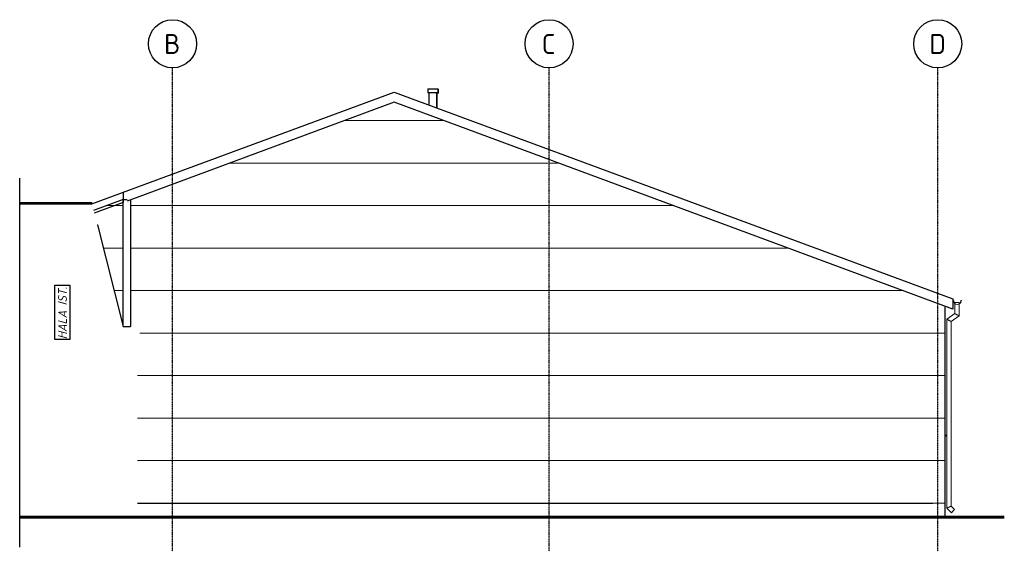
# Model space of a CAD drawing. Header units: millimetres. Extents: x -5260 to 19317, y -1001 to 12256.
import ezdxf

# ---------------------------------------------------------------- set-up
doc = ezdxf.new("R2010")
doc.units = ezdxf.units.MM
doc.linetypes.add('Kreska 4_2', pattern=[6, 4, -2])
doc.linetypes.add('Linia osi', pattern=[14, 6, -3, 2, -3])
for name, color, linetype, lineweight in [('A-DETL-GENF', 92, 'Continuous', 25), ('A-GENM', 13, 'Continuous', 25), ('A-GLAZ', 151, 'Continuous', 25), ('A-ROOF', 132, 'Continuous', 25), ('A-ROOF-OTLN', 132, 'Continuous', 20), ('A-WALL', 113, 'Continuous', 25), ('A-WALL-PATT', 111, 'Continuous', 25), ('C-TOPO', 7, 'Continuous', 25), ('G-ANNO-TEXT', 231, 'Continuous', 20), ('S-GRID', 1, 'Continuous', 20), ('S-GRID-IDEN', 1, 'Continuous', 25)]:
    doc.layers.add(name, color=color, linetype=linetype, lineweight=lineweight)
doc.styles.add('GOST Common', font='GOST_Common.ttf', dxfattribs={"height": 500})
doc.styles.add('GOST Common_I', font='GOST_Common Italic.ttf', dxfattribs={"height": 220})
pattern_1 = [(0, (17745.2, -1920), (0, 1060), [])]

# ---------------------------------------------------------------- blocks, each defined once
blk = doc.blocks.new('1-2 - 240x150-1907368-Elewacja północna')
at = {"layer": 'A-GLAZ'}
for p, q in [((17835, 1907), (17880, 1883)), ((17880, 1866), (17865, 1876))]:
    blk.add_line(p, q, dxfattribs=at)
blk = doc.blocks.new('Rura spustowa- ściana - 110-1924162-Elewacja północna')
at = {"layer": 'A-GENM', "lineweight": 20}
for p, q in [((18080, 5200), (18080, 5185)), ((18080, 5200), (18135, 5200)), ((18080, 5180), (18080, 4929)), ((18135, 5200), (18190, 5200)), ((18190, 5168), (18190, 5200)), ((18190, 4871), (18190, 5164)), ((18080, 4929), (17880, 4789)), ((17880, 4789), (17880, 77)), ((17990, 4731), (18190, 4871)), ((17990, 123), (17990, 4731)), ((17880, 77), (17996, -39)), ((18074, 39), (17990, 123)), ((18074, 39), (18035, 0)), ((18035, 0), (17996, -39))]:
    blk.add_line(p, q, dxfattribs=at)
for points, knots in [([(18135, 4900), (18130, 4902), (18121, 4908), (18110, 4913), (18102, 4917), (18094, 4921), (18087, 4925), (18081, 4928), (18080, 4929), (18080, 4929)], [0, 0, 0, 0, 0.0833333, 0.1666667, 0.2083333, 0.25, 0.3333333, 0.4166667, 0.5, 0.5, 0.5, 0.5]), ([(17935, 4760), (17930, 4763), (17921, 4767), (17910, 4773), (17902, 4777), (17894, 4781), (17887, 4785), (17881, 4788), (17880, 4789), (17880, 4789)], [0, 0, 0, 0, 0.0833333, 0.1666667, 0.2083333, 0.25, 0.3333333, 0.4166667, 0.5, 0.5, 0.5, 0.5]), ([(17990, 4731), (17990, 4731), (17989, 4732), (17983, 4735), (17976, 4739), (17969, 4742), (17963, 4746), (17956, 4749), (17947, 4754), (17940, 4757), (17935, 4760)], [0.5, 0.5, 0.5, 0.5, 0.5833333, 0.6666667, 0.75, 0.7916667, 0.8333333, 0.875, 0.9166667, 1, 1, 1, 1]), ([(18190, 4871), (18190, 4871), (18189, 4872), (18183, 4875), (18176, 4879), (18169, 4883), (18163, 4886), (18156, 4889), (18147, 4894), (18140, 4898), (18135, 4900)], [0.5, 0.5, 0.5, 0.5, 0.5833333, 0.6666667, 0.75, 0.7916667, 0.8333333, 0.875, 0.9166667, 1, 1, 1, 1]), ([(17935, 100), (17930, 98), (17921, 94), (17910, 89), (17902, 86), (17894, 83), (17887, 80), (17881, 78), (17880, 77), (17880, 77)], [0, 0, 0, 0, 0.0833333, 0.1666667, 0.2083333, 0.25, 0.3333333, 0.4166667, 0.5, 0.5, 0.5, 0.5]), ([(17990, 123), (17990, 123), (17989, 122), (17983, 120), (17976, 117), (17969, 114), (17961, 111), (17950, 106), (17940, 102), (17935, 100)], [0.5, 0.5, 0.5, 0.5, 0.5833333, 0.6666667, 0.75, 0.7916667, 0.8333333, 0.9166667, 1, 1, 1, 1])]:
    blk.add_open_spline(points, degree=3, knots=knots, dxfattribs=at)
blk = doc.blocks.new('Wywiewka dachowa - 200-1936921-Elewacja północna')
at = {"layer": 'A-GENM'}
for p, q in [((4932, 10429), (4932, 10426)), ((4954, 10426), (4932, 10426)), ((5192, 10426), (5155, 10426)), ((5162, 10055), (5162, 10426)), ((5186, 10526), (5192, 10526)), ((5192, 10426), (5192, 10526))]:
    blk.add_line(p, q, dxfattribs=at)
blk = doc.blocks.new('Wywiewka dachowa - 200-V1-Elewacja północna')
at = {"layer": 'A-GENM'}
for p, q in [((4925, 10529), (4925, 10429)), ((4925, 10529), (5055, 10529)), ((5055, 10429), (4925, 10429)), ((4955, 10429), (4955, 10132)), ((5055, 10529), (5185, 10529)), ((5185, 10429), (5055, 10429)), ((5155, 10058), (5155, 10429)), ((5185, 10429), (5185, 10529))]:
    blk.add_line(p, q, dxfattribs=at)
blk = doc.blocks.new('Maskowanie ciągłe - Linia-1933554-Elewacja północna')
at = {"layer": 'A-DETL-GENF', "linetype": 'Kreska 4_2'}
blk.add_line((-5260, -894), (-5260, 8306), dxfattribs=at)
blk = doc.blocks.new('Siatka - Oś 6mm-1781598-Elewacja północna')
at = {"layer": 'S-GRID-IDEN'}
blk.add_circle((-1445, 11656), 600, dxfattribs=at)

msp = doc.modelspace()

# ---------------------------------------------------------------- hatches: boundary and pattern name
at = {"layer": 'A-WALL-PATT', "lineweight": 20}
h = msp.add_hatch(dxfattribs=at)
h.set_pattern_fill('FP_3', color=256, style=0, pattern_type=2)
h.set_pattern_definition(pattern_1)
h.paths.add_polyline_path([(6867, 200), (17655, 200), (17655, 5177), (4085, 10198), (-2490, 7765), (-2490, 4643), (-2314, 4637), (-2103, 3806), (-2105, 3767), (-2087, 3766), (-2086, 3758), (-2087, 3758), (-2088, 3718), (-2091, 3691), (-2094, 3681), (-2095, 3681), (-2108, 3681), (-2108, 3665), (-2321, 3665), (-2321, 200), (641, 200)], flags=0)
h = msp.add_hatch(dxfattribs=at)
h.set_pattern_fill('FP_4', color=256, style=0, pattern_type=2)
h.set_pattern_definition([(0, (-2676, -1920), (0, 1060), [])])
h.paths.add_polyline_path([(-2676, 4602), (-2676, 7771), (-3417, 7497), (-3327, 7144), (-3320, 7144), (-2723, 4788)], flags=0)
h = msp.add_hatch(dxfattribs=at)
h.set_pattern_fill('FP_3', color=256, style=0, pattern_type=2)
h.set_pattern_definition(pattern_1)
h.paths.add_polyline_path([(17761, 200), (17835, 200), (17835, 5110), (17655, 5177), (17655, 200)], flags=0)

# ---------------------------------------------------------------- linework, layer by layer
at = {"layer": 'A-ROOF'}
for p, q in [((-3457, 7663), (4085, 10453)), ((4085, 10453), (18035, 5292)), ((4085, 10198), (-2580, 7732)), ((18035, 5036), (4085, 10198)), ((-2677, 7951), (-2677, 7696)), ((-5260, 7699), (-3457, 7699)), ((-3457, 7656), (-5260, 7656)), ((-3457, 7656), (-3457, 7699)), ((-2677, 7696), (-3399, 7428)), ((18035, 5292), (18035, 5036))]:
    msp.add_line(p, q, dxfattribs=at)
at = {"layer": 'A-ROOF-OTLN'}
for p, q in [((18058, 5252), (18055, 5252)), ((18055, 5252), (18055, 5242)), ((18058, 5242), (18058, 5252)), ((18232, 5244), (18232, 5242)), ((18235, 5242), (18235, 5244)), ((18246, 5244), (18249, 5244))]:
    msp.add_line(p, q, dxfattribs=at)
for centre, radius, start, end in [((18145, 5242), 90, 180, 360), ((18145, 5242), 87, 180, 0), ((18241, 5244), 8.64, 0, 180), ((18241, 5244), 5.64, 0, 180)]:
    msp.add_arc(centre, radius, start, end, dxfattribs=at)
at = {"layer": 'A-WALL'}
for p, q in [((-2677, 7771), (-3417, 7497)), ((-2676, 4602), (-2676, 7771)), ((-2676, 7771), (-2580, 7771)), ((-2497, 7762), (-2497, 4602)), ((-2490, 7765), (-2490, 4643)), ((-3327, 7144), (-3320, 7144)), ((-3320, 7144), (-2676, 4602)), ((17835, 5110), (17835, -150)), ((-2676, 4602), (-2497, 4602)), ((-2321, 200), (17535, 200))]:
    msp.add_line(p, q, dxfattribs=at)
at = {"layer": 'C-TOPO', "lineweight": 60}
msp.add_line((19317, -150), (-5260, -150), dxfattribs=at)
at = {"layer": 'C-TOPO'}
msp.add_line((19317, -150), (-5260, -150), dxfattribs=at)
at = {"layer": 'G-ANNO-TEXT', "color": 250, "lineweight": 25, "flags": 128}
msp.add_lwpolyline([(-4382, 4283), (-4382, 5637), (-4012, 5637), (-4012, 4283)], close=True, dxfattribs=at)
at = {"layer": 'S-GRID', "linetype": 'Linia osi', "lineweight": 25}
for p, q in [((-1445, -1001), (-1445, 11057)), ((7955, -1001), (7955, 11057)), ((17655, -1001), (17655, 11057))]:
    msp.add_line(p, q, dxfattribs=at)

# ---------------------------------------------------------------- block references
at = {"layer": 'A-DETL-GENF'}
msp.add_blockref('Maskowanie ciągłe - Linia-1933554-Elewacja północna', (0, 0), dxfattribs=at)
at = {"layer": 'A-GENM'}
for name in ['Wywiewka dachowa - 200-V1-Elewacja północna', 'Wywiewka dachowa - 200-1936921-Elewacja północna', 'Rura spustowa- ściana - 110-1924162-Elewacja północna']:
    msp.add_blockref(name, (0, 0), dxfattribs=at)
at = {"layer": 'A-GLAZ'}
msp.add_blockref('1-2 - 240x150-1907368-Elewacja północna', (0, 0), dxfattribs=at)
at = {"layer": 'S-GRID-IDEN'}
for p in [(0, 0), (9400, 0), (19100, 0)]:
    msp.add_blockref('Siatka - Oś 6mm-1781598-Elewacja północna', p, dxfattribs=at)

# ---------------------------------------------------------------- texts
at = {"layer": 'G-ANNO-TEXT', "color": 7, "lineweight": 25, "insert": (-4301, 4286), "char_height": 220, "width": 1563.29, "attachment_point": 1, "rotation": 90, "style": 'GOST Common_I'}
msp.add_mtext('HALA IST.', dxfattribs=at)
at = {"layer": 'S-GRID-IDEN', "lineweight": 20, "char_height": 500, "attachment_point": 1, "style": 'GOST Common'}
for s, insert, width in [('\\fGOST Common|b0|i0|c238|p34|;B', (-1656, 11901), 497.05), ('\\fGOST Common|b0|i0|c238|p34|;C', (7771, 11901), 432.91), ('\\fGOST Common|b0|i0|c238|p34|;D', (17448, 11901), 489.03)]:
    msp.add_mtext(s, dxfattribs=dict(at, insert=insert, width=width))

doc.saveas('drawing.dxf')
